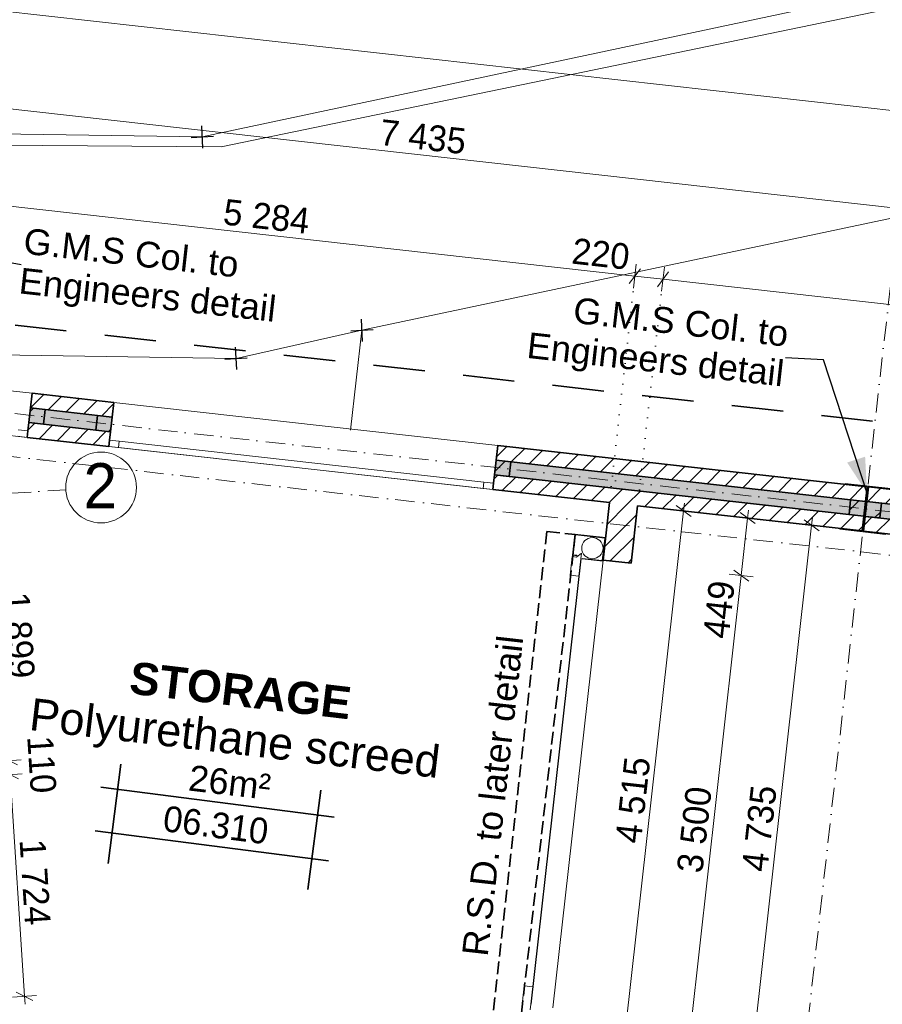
# Model space of a CAD drawing. Header units: millimetres. Extents: x -738537 to 1850049, y -250217 to 604013.
# Tile 117 of 204: x -127746 to -121048, y 85634 to 93280. Entities that reach past the tile are written whole.
import ezdxf

# ---------------------------------------------------------------- set-up
doc = ezdxf.new("R2010")
doc.units = ezdxf.units.MM
doc.header["$MEASUREMENT"] = 0
for name, pattern in [('Dense Dotted', [80, 0, -80]), ('Dot & Dashed', [280, 150, -60, 0, -70]), ('Hidden Line', [140, 100, -40]), ('Long Dashed', [700, 400, -300])]:
    doc.linetypes.add(name, pattern=pattern)
for name, color, linetype, lineweight in [('0_Pen_No__1', 214, 'Continuous', 35), ('0_Pen_No__16', 8, 'Continuous', 20), ('A_COLUMNS_Pen_No__3', 30, 'Continuous', 15), ('A_WALL LOAD_Pen_No__1', 214, 'Continuous', 35), ('A_WALL LOAD_Pen_No__3', 30, 'Continuous', 15), ('A_WALL LOAD_Pen_No__6', 7, 'Continuous', 5), ('C-GRID _Pen_No__5', 4, 'Continuous', 5), ('C_DIMS - GA_Pen_No__6', 7, 'Continuous', 5), ('C_TEXT GA_Pen_No__6', 7, 'Continuous', 5), ('CABLE MANHOLE_Pen_No__9', 255, 'Continuous', 13), ('SEWER LINE_Pen_No__1', 214, 'Continuous', 35), ('SPLITPOLE FENCE_Pen_No__2', 1, 'Continuous', 25)]:
    doc.layers.add(name, color=color, linetype=linetype, lineweight=lineweight)
for name, color, linetype, lineweight, true_color in [('0_Pen_No__7', 7, 'Continuous', 5, 0x9f07ff), ('A_COLUMNS_Pen_No__7', 7, 'Continuous', 5, 0x9f07ff), ('A_WALL LOAD_Pen_No__7', 7, 'Continuous', 5, 0x9f07ff), ('ROAD_Pen_No__7', 7, 'Continuous', 5, 0x9f07ff)]:
    doc.layers.add(name, color=color, linetype=linetype, lineweight=lineweight, true_color=true_color)
doc.layers.add('A_COLUMNS', color=7, linetype='Continuous')
doc.layers.add('C_DIMS - GA', color=7, linetype='Continuous')
doc.styles.add('GENERATED_STYLE_1', font='GOTHIC.TTF')
doc.styles.add('GENERATED_STYLE_2', font='arial.ttf')
doc.styles.add('GENERATED_STYLE_6', font='arialbd.ttf')
doc.dimstyles.new('GENERATED_STYLE__1', dxfattribs={"dimtxt": 200, "dimasz": 95, "dimexe": 0.18, "dimexo": 90000, "dimgap": 0.09, "dimtad": 1, "dimdec": 0, "dimzin": 0, "dimdsep": 46, "dimtxsty": 'GENERATED_STYLE_1', "dimblk": 'ARROWHEAD_2', "dimblk1": 'ARROWHEAD_2', "dimblk2": 'ARROWHEAD_2', "dimcen": 0.09, "dimclrd": 7, "dimclre": 7, "dimclrt": 7, "dimadec": 0, "dimazin": 0, "dimtfac": 1, "dimtdec": 4, "dimtmove": 0, "dimatfit": 3, "dimfxl": 1, "dimtolj": 1, "dimtzin": 0, "dimarcsym": 0})
doc.dimstyles.new('GENERATED_STYLE__3', dxfattribs={"dimtxt": 200, "dimasz": 95, "dimexe": 0.18, "dimexo": 90000, "dimgap": 0.09, "dimtad": 1, "dimdec": 0, "dimzin": 0, "dimdsep": 46, "dimtxsty": 'GENERATED_STYLE_1', "dimblk": 'ARROWHEAD_2', "dimblk1": 'ARROWHEAD_2', "dimblk2": 'ARROWHEAD_2', "dimcen": 0.09, "dimclrd": 7, "dimclre": 7, "dimclrt": 7, "dimadec": 0, "dimazin": 0, "dimtfac": 1, "dimtdec": 4, "dimtmove": 2, "dimatfit": 3, "dimfxl": 1, "dimtolj": 1, "dimtzin": 0, "dimarcsym": 0})
doc.dimstyles.new('GENERATED_STYLE__7', dxfattribs={"dimtxt": 0.18, "dimasz": 273.6, "dimexe": 0.18, "dimexo": 0.0625, "dimgap": 0.09, "dimtad": 0, "dimtih": 1, "dimtoh": 1, "dimdec": 4, "dimzin": 0, "dimdsep": 46, "dimcen": 0.09, "dimadec": 0, "dimazin": 0, "dimtfac": 1, "dimtdec": 4, "dimtmove": 0, "dimatfit": 3, "dimldrblk": 'ARROWHEAD_5', "dimfxl": 1, "dimtolj": 1, "dimtzin": 0, "dimarcsym": 0})
pattern_1 = [(45, (0, 0), (-127.27922, 127.27922), [])]

# ---------------------------------------------------------------- blocks, each defined once
blk = doc.blocks.new('*D227')
at = {"layer": 'C_DIMS - GA_Pen_No__6', "color": 7, "linetype": 'Continuous', "lineweight": 5, "transparency": 16777216}
for p, q in [((-129304.8, 84976.8), (-129390.4, 84860.6)), ((-129358, 84825.5), (-129337.2, 85011.9)), ((-129408.3, 84925.5), (-129347.6, 84918.7)), ((-129347.6, 84918.7), (-123753.5, 84291.9)), ((-123710.6, 84350), (-123796.3, 84233.8)), ((-123763.9, 84198.7), (-123743, 84385))]:
    blk.add_line(p, q, dxfattribs=at)
at = {"layer": 'C_DIMS - GA_Pen_No__6', "color": 7, "lineweight": 5, "transparency": 16777216, "char_height": 200, "attachment_point": 7, "rotation": 353.60666, "style": 'GENERATED_STYLE_1'}
for s, insert in [('\\A1;{\\pql;\\fCentury Gothic|b0|i0|c0|p34;5\xa0629}', (-127128.8, 84710.3)), ('\\A1;{\\pql;\\fCentury Gothic|b0|i0|c0|p34;220}', (-124250.7, 84387.8))]:
    blk.add_mtext(s, dxfattribs=dict(at, insert=insert))
blk = doc.blocks.new('ARROWHEAD_2')
at = {"color": 0, "linetype": 'Continuous', "lineweight": 0}
for p, q in [((0, 0), (-1, 0)), ((-0.378, -0.655), (0.378, 0.655))]:
    blk.add_line(p, q, dxfattribs=at)
blk = doc.blocks.new('*D228')
at = {"layer": 'C_DIMS - GA_Pen_No__6', "color": 7, "linetype": 'Continuous', "lineweight": 5, "transparency": 16777216}
for p, q in [((-129347.6, 84918.7), (-123753.5, 84291.9)), ((-123710.6, 84350), (-123796.3, 84233.8)), ((-123763.9, 84198.7), (-123743, 84385)), ((-123545.3, 84174.2), (-123524.4, 84360.5)), ((-123753.5, 84291.9), (-123534.8, 84267.4)), ((-123577.7, 84209.3), (-123492, 84325.5)), ((-123534.8, 84267.4), (-123474.1, 84260.6))]:
    blk.add_line(p, q, dxfattribs=at)
blk = doc.blocks.new('*D229')
at = {"layer": 'C_DIMS - GA_Pen_No__6', "color": 7, "linetype": 'Continuous', "lineweight": 5, "transparency": 16777216}
for p, q in [((-129413.7, 84328.6), (-129392.8, 84515)), ((-129464, 84428.6), (-129403.3, 84421.8)), ((-129360.5, 84479.9), (-129446.1, 84363.7)), ((-129403.3, 84421.8), (-123590.5, 83770.5)), ((-123633.3, 83712.4), (-123547.7, 83828.6)), ((-123600.9, 83677.3), (-123580.1, 83863.7)), ((-123590.5, 83770.5), (-123529.8, 83763.7))]:
    blk.add_line(p, q, dxfattribs=at)
at = {"layer": 'C_DIMS - GA_Pen_No__6', "color": 7, "lineweight": 5, "transparency": 16777216, "insert": (-126842.3, 84175.1), "char_height": 200, "attachment_point": 7, "rotation": 353.60666, "style": 'GENERATED_STYLE_1'}
blk.add_mtext('\\A1;{\\pql;\\fCentury Gothic|b0|i0|c0|p34;5\xa0849}', dxfattribs=at)
blk = doc.blocks.new('*D258')
at = {"layer": 'C_DIMS - GA_Pen_No__6', "color": 7, "linetype": 'Continuous', "lineweight": 5, "transparency": 16777216}
for p, q in [((-127763.1, 87494.7), (-127892.5, 87558.5)), ((-127831.8, 87587.6), (-127827.8, 87526.6)), ((-127921.4, 87520.5), (-127734.3, 87532.7)), ((-127827.8, 87526.6), (-127820.6, 87416.8)), ((-127914.2, 87410.7), (-127727.1, 87423)), ((-127755.9, 87384.9), (-127885.4, 87448.8))]:
    blk.add_line(p, q, dxfattribs=at)
at = {"layer": 'C_DIMS - GA_Pen_No__6', "color": 7, "lineweight": 5, "transparency": 16777216, "insert": (-127690.9, 87712.5), "char_height": 200, "attachment_point": 7, "rotation": 273.74219, "style": 'GENERATED_STYLE_1'}
blk.add_mtext('\\A1;{\\pql;\\fCentury Gothic|b0|i0|c0|p34;110}', dxfattribs=at)
blk = doc.blocks.new('*D259')
at = {"layer": 'C_DIMS - GA_Pen_No__6', "color": 7, "linetype": 'Continuous', "lineweight": 5, "transparency": 16777216}
for p, q in [((-127827.8, 87526.6), (-127820.6, 87416.8)), ((-127914.2, 87410.7), (-127727.1, 87423)), ((-127755.9, 87384.9), (-127885.4, 87448.8)), ((-127820.6, 87416.8), (-127708.1, 85696.9)), ((-127772.9, 85728.8), (-127643.4, 85664.9)), ((-127801.7, 85690.7), (-127614.6, 85703)), ((-127708.1, 85696.9), (-127704.2, 85635.9))]:
    blk.add_line(p, q, dxfattribs=at)
at = {"layer": 'C_DIMS - GA_Pen_No__6', "color": 7, "lineweight": 5, "transparency": 16777216, "insert": (-127747.5, 86910.7), "char_height": 200, "attachment_point": 7, "rotation": 273.74219, "style": 'GENERATED_STYLE_1'}
blk.add_mtext('\\A1;{\\pql;\\fCentury Gothic|b0|i0|c0|p34;1\xa0724}', dxfattribs=at)
blk = doc.blocks.new('*D260')
at = {"layer": 'C_DIMS - GA_Pen_No__6', "color": 7, "linetype": 'Continuous', "lineweight": 5, "transparency": 16777216}
for p, q in [((-127951.7, 89421.1), (-127955.7, 89482.1)), ((-127858.2, 89427.2), (-128045.3, 89415)), ((-127887, 89389.1), (-128016.5, 89453)), ((-127827.8, 87526.6), (-127951.7, 89421.1)), ((-127892.5, 87558.5), (-127763.1, 87494.7)), ((-127734.3, 87532.7), (-127921.4, 87520.5)), ((-127823.8, 87465.6), (-127827.8, 87526.6))]:
    blk.add_line(p, q, dxfattribs=at)
at = {"layer": 'C_DIMS - GA_Pen_No__6', "color": 7, "lineweight": 5, "transparency": 16777216, "insert": (-127872.8, 88827.7), "char_height": 200, "attachment_point": 7, "rotation": 273.74219, "style": 'GENERATED_STYLE_1'}
blk.add_mtext('\\A1;{\\pql;\\fCentury Gothic|b0|i0|c0|p34;1\xa0899}', dxfattribs=at)
blk = doc.blocks.new('IPE Column 20[92]', base_point=(-121179.7, 89481.5))
at = {"layer": 'A_COLUMNS_Pen_No__7', "linetype": 'Continuous', "lineweight": 5, "true_color": 0x9f07ff}
h = blk.add_hatch(dxfattribs=at)
h.set_pattern_fill('STEEL', color=190, style=0, pattern_type=2)
h.set_pattern_definition([(45, (0, 0), (-159.09903, 159.09903), []), (45, (-53.03, 53.03), (-159.09903, 159.09903), [])])
h.paths.add_polyline_path([(-121376.6, 89322.9), (-121022.8, 89283.3), (-121022, 89290.3), (-121195.5, 89309.7), (-121157, 89652.5), (-120983.6, 89633.1), (-120982.8, 89640.1), (-121336.6, 89679.7), (-121337.4, 89672.8), (-121164, 89653.3), (-121202.4, 89310.5), (-121375.8, 89329.9)])
at = {"layer": 'A_COLUMNS_Pen_No__3', "color": 30, "linetype": 'Continuous', "lineweight": 15}
for p, q in [((-121336.6, 89679.7), (-121337.4, 89672.8)), ((-121337.4, 89672.8), (-121164, 89653.3)), ((-120982.8, 89640.1), (-121336.6, 89679.7)), ((-121164, 89653.3), (-121202.4, 89310.5)), ((-121195.5, 89309.7), (-121157, 89652.5)), ((-121157, 89652.5), (-120983.6, 89633.1)), ((-120983.6, 89633.1), (-120982.8, 89640.1)), ((-121375.8, 89329.9), (-121376.6, 89322.9)), ((-121376.6, 89322.9), (-121022.8, 89283.3)), ((-121202.4, 89310.5), (-121375.8, 89329.9)), ((-121022, 89290.3), (-121195.5, 89309.7)), ((-121022.8, 89283.3), (-121022, 89290.3))]:
    blk.add_line(p, q, dxfattribs=at)
blk = doc.blocks.new('*D402')
at = {"layer": 'C_DIMS - GA_Pen_No__6', "color": 7, "linetype": 'Continuous', "lineweight": 5, "transparency": 16777216}
for p, q in [((-123092.9, 84978.9), (-122590.5, 89465.9)), ((-122497.3, 89455.5), (-122683.7, 89476.4)), ((-122532.4, 89423.1), (-122648.6, 89508.8)), ((-122590.5, 89465.9), (-122583.7, 89526.7)), ((-123151, 85021.7), (-123034.8, 84936.1)), ((-122999.7, 84968.4), (-123186, 84989.3)), ((-123117.3, 84760.6), (-123092.9, 84978.9))]:
    blk.add_line(p, q, dxfattribs=at)
at = {"layer": 'C_DIMS - GA_Pen_No__6', "color": 7, "lineweight": 5, "transparency": 16777216, "insert": (-122920.6, 86877), "char_height": 200, "attachment_point": 7, "rotation": 83.61189, "style": 'GENERATED_STYLE_1'}
blk.add_mtext('\\A1;{\\pql;\\fCentury Gothic|b0|i0|c0|p34;4\xa0515}', dxfattribs=at)
blk = doc.blocks.new('*D404')
at = {"layer": 'C_DIMS - GA_Pen_No__6', "color": 7, "linetype": 'Continuous', "lineweight": 5, "transparency": 16777216}
for p, q in [((-122143.6, 88964.1), (-122093.6, 89410.3)), ((-122201.7, 89006.9), (-122085.5, 88921.3)), ((-122533, 85485.8), (-122143.6, 88964.1)), ((-122050.4, 88953.6), (-122236.7, 88974.5)), ((-122439.8, 85475.4), (-122626.1, 85496.2)), ((-122620.4, 84705), (-122533, 85485.8)), ((-122591.1, 85528.6), (-122474.9, 85443))]:
    blk.add_line(p, q, dxfattribs=at)
at = {"layer": 'C_DIMS - GA_Pen_No__6', "color": 7, "lineweight": 5, "transparency": 16777216, "char_height": 200, "attachment_point": 7, "rotation": 83.61189, "style": 'GENERATED_STYLE_1'}
for s, insert in [('\\A1;{\\pql;\\fCentury Gothic|b0|i0|c0|p34;449}', (-122239.5, 88466.8)), ('\\A1;{\\pql;\\fCentury Gothic|b0|i0|c0|p34;3\xa0500}', (-122443.3, 86646.7))]:
    blk.add_mtext(s, dxfattribs=dict(at, insert=insert))
blk = doc.blocks.new('*D405')
at = {"layer": 'C_DIMS - GA_Pen_No__6', "color": 7, "linetype": 'Continuous', "lineweight": 5, "transparency": 16777216}
for p, q in [((-122093.6, 89410.3), (-122086.8, 89471.1)), ((-122000.4, 89399.9), (-122186.8, 89420.7)), ((-122035.5, 89367.5), (-122151.7, 89453.1)), ((-122143.6, 88964.1), (-122093.6, 89410.3)), ((-122201.7, 89006.9), (-122085.5, 88921.3))]:
    blk.add_line(p, q, dxfattribs=at)
blk = doc.blocks.new('*D406')
at = {"layer": 'C_DIMS - GA_Pen_No__6', "color": 7, "linetype": 'Continuous', "lineweight": 5, "transparency": 16777216}
for p, q in [((-121538.6, 89311.9), (-121654.8, 89397.5)), ((-121596.7, 89354.7), (-121589.9, 89415.4)), ((-122123.5, 84649.3), (-121596.7, 89354.7)), ((-121503.5, 89344.3), (-121689.9, 89365.1)), ((-122030.3, 84638.9), (-122216.7, 84659.8)), ((-122181.6, 84692.2), (-122065.4, 84606.5)), ((-122130.3, 84588.6), (-122123.5, 84649.3))]:
    blk.add_line(p, q, dxfattribs=at)
at = {"layer": 'C_DIMS - GA_Pen_No__6', "color": 7, "lineweight": 5, "transparency": 16777216, "insert": (-121939, 86656.6), "char_height": 200, "attachment_point": 7, "rotation": 83.61189, "style": 'GENERATED_STYLE_1'}
blk.add_mtext('\\A1;{\\pql;\\fCentury Gothic|b0|i0|c0|p34;4\xa0735}', dxfattribs=at)
blk = doc.blocks.new('*D407')
at = {"layer": 'C_DIMS - GA_Pen_No__6', "color": 7, "linetype": 'Continuous', "lineweight": 5, "transparency": 16777216}
for p, q in [((-128364.5, 93465.5), (-128450.1, 93349.3)), ((-128417.7, 93314.3), (-128396.9, 93500.6)), ((-128468, 93414.2), (-128407.3, 93407.4)), ((-128407.3, 93407.4), (-98511.1, 90057.6)), ((-98521.5, 89964.4), (-98500.6, 90150.7)), ((-98553.9, 89999.5), (-98468.3, 90115.6)), ((-98511.1, 90057.6), (-98450.3, 90050.7))]:
    blk.add_line(p, q, dxfattribs=at)
at = {"layer": 'C_DIMS - GA_Pen_No__6', "color": 7, "lineweight": 5, "transparency": 16777216, "insert": (-113882.2, 91820.1), "char_height": 200, "attachment_point": 7, "rotation": 353.60666, "style": 'GENERATED_STYLE_1'}
blk.add_mtext('\\A1;{\\pql;\\fCentury Gothic|b0|i0|c0|p34;30\xa0083}', dxfattribs=at)
blk = doc.blocks.new('*D454')
at = {"layer": 'C_DIMS - GA_Pen_No__6', "color": 7, "linetype": 'Continuous', "lineweight": 5, "transparency": 16777216}
for p, q in [((-128177.9, 91935.2), (-128263.6, 91819)), ((-128231.2, 91784), (-128210.3, 91970.3)), ((-128281.5, 91883.9), (-128220.7, 91877.1)), ((-128220.7, 91877.1), (-122969.5, 91288.7)), ((-122979.9, 91195.6), (-122959, 91381.9)), ((-122926.6, 91346.8), (-123012.3, 91230.6)), ((-122969.5, 91288.7), (-122750.8, 91264.2))]:
    blk.add_line(p, q, dxfattribs=at)
at = {"layer": 'C_DIMS - GA_Pen_No__6', "color": 7, "lineweight": 5, "transparency": 16777216, "char_height": 200, "attachment_point": 7, "rotation": 353.60666, "style": 'GENERATED_STYLE_1'}
for s, insert in [('\\A1;{\\pql;\\fCentury Gothic|b0|i0|c0|p34;5\xa0284}', (-126173.4, 91688)), ('\\A1;{\\pql;\\fCentury Gothic|b0|i0|c0|p34;220}', (-123466.7, 91384.7))]:
    blk.add_mtext(s, dxfattribs=dict(at, insert=insert))
blk = doc.blocks.new('*D455')
at = {"layer": 'C_DIMS - GA_Pen_No__6', "color": 7, "linetype": 'Continuous', "lineweight": 5, "transparency": 16777216}
for p, q in [((-122979.9, 91195.6), (-122959, 91381.9)), ((-122926.6, 91346.8), (-123012.3, 91230.6)), ((-122708, 91322.3), (-122793.7, 91206.1)), ((-122969.5, 91288.7), (-122750.8, 91264.2))]:
    blk.add_line(p, q, dxfattribs=at)
blk = doc.blocks.new('*D456')
at = {"layer": 'C_DIMS - GA_Pen_No__6', "color": 7, "linetype": 'Continuous', "lineweight": 5, "transparency": 16777216}
for p, q in [((-122708, 91322.3), (-122793.7, 91206.1)), ((-122761.3, 91171.1), (-122740.4, 91357.4)), ((-122969.5, 91288.7), (-122750.8, 91264.2)), ((-122750.8, 91264.2), (-113653, 90244.8)), ((-113610.1, 90302.9), (-113695.8, 90186.7)), ((-113663.4, 90151.7), (-113642.5, 90338))]:
    blk.add_line(p, q, dxfattribs=at)
at = {"layer": 'C_DIMS - GA_Pen_No__6', "color": 7, "lineweight": 5, "transparency": 16777216, "char_height": 200, "attachment_point": 7, "rotation": 353.60666, "style": 'GENERATED_STYLE_1'}
for s, insert in [('\\A1;{\\pql;\\fCentury Gothic|b0|i0|c0|p34;9\xa0155}', (-118780.1, 90859.6)), ('\\A1;{\\pql;\\fCentury Gothic|b0|i0|c0|p34;220}', (-114150.2, 90340.8))]:
    blk.add_mtext(s, dxfattribs=dict(at, insert=insert))
blk = doc.blocks.new('*D457')
at = {"layer": 'C_DIMS - GA_Pen_No__6', "color": 7, "linetype": 'Continuous', "lineweight": 5, "transparency": 16777216}
for p, q in [((-122750.8, 91264.2), (-113653, 90244.8)), ((-113610.1, 90302.9), (-113695.8, 90186.7)), ((-113663.4, 90151.7), (-113642.5, 90338)), ((-113653, 90244.8), (-113434.3, 90220.3)), ((-113391.5, 90278.4), (-113477.1, 90162.2))]:
    blk.add_line(p, q, dxfattribs=at)
blk = doc.blocks.new('*D483')
at = {"layer": 'C_DIMS - GA_Pen_No__6', "color": 7, "linetype": 'Continuous', "lineweight": 5, "transparency": 16777216}
for p, q in [((-128264.6, 92699.6), (-128350.2, 92583.5)), ((-128317.9, 92548.4), (-128297, 92734.7)), ((-128368.2, 92648.4), (-128307.4, 92641.5)), ((-128307.4, 92641.5), (-120918.2, 91813.6)), ((-120875.4, 91871.7), (-120961, 91755.5))]:
    blk.add_line(p, q, dxfattribs=at)
at = {"layer": 'C_DIMS - GA_Pen_No__6', "color": 7, "lineweight": 5, "transparency": 16777216, "insert": (-124958.2, 92306.5), "char_height": 200, "attachment_point": 7, "rotation": 353.60666, "style": 'GENERATED_STYLE_1'}
blk.add_mtext('\\A1;{\\pql;\\fCentury Gothic|b0|i0|c0|p34;7\xa0435}', dxfattribs=at)
blk = doc.blocks.new('*D484')
at = {"layer": 'C_DIMS - GA_Pen_No__6', "color": 7, "linetype": 'Continuous', "lineweight": 5, "transparency": 16777216}
for p, q in [((-128307.4, 92641.5), (-120918.2, 91813.6)), ((-120928.6, 91720.4), (-120907.8, 91906.8)), ((-120875.4, 91871.7), (-120961, 91755.5)), ((-120918.2, 91813.6), (-113464.8, 90978.4)), ((-113422, 91036.5), (-113507.7, 90920.3))]:
    blk.add_line(p, q, dxfattribs=at)
at = {"layer": 'C_DIMS - GA_Pen_No__6', "color": 7, "lineweight": 5, "transparency": 16777216, "insert": (-117536.9, 91475), "char_height": 200, "attachment_point": 7, "rotation": 353.60666, "style": 'GENERATED_STYLE_1'}
blk.add_mtext('\\A1;{\\pql;\\fCentury Gothic|b0|i0|c0|p34;7\xa0500}', dxfattribs=at)
blk = doc.blocks.new('ARROWHEAD_5')
at = {"linetype": 'Continuous', "lineweight": 0}
blk.add_hatch(color=0, dxfattribs=at).paths.add_polyline_path([(-1, 0.2679), (0, 0), (-1, -0.2679)])
at = {"color": 0, "linetype": 'Continuous', "lineweight": 0}
blk.add_line((0, 0), (-1, 0), dxfattribs=at)

msp = doc.modelspace()

# ---------------------------------------------------------------- hatches: boundary and pattern name
at = {"layer": '0_Pen_No__7', "linetype": 'Continuous', "lineweight": 5, "true_color": 0x000000}
h = msp.add_hatch(dxfattribs=at)
h.set_pattern_fill('ANSI31', color=18, scale=870, style=0)
h.paths.add_polyline_path([(-127662.9, 90265.7), (-127028.3, 90194.6), (-127015.5, 90308.9), (-127650.1, 90380)])
h = msp.add_hatch(dxfattribs=at)
h.set_pattern_fill('ANSI31', color=18, scale=870, style=0)
h.paths.add_polyline_path([(-127688.5, 90037.1), (-127053.9, 89966), (-127041.1, 90080.3), (-127675.7, 90151.4)])
h = msp.add_hatch(dxfattribs=at)
h.set_pattern_fill('ANSI31', color=18, scale=870, style=0)
h.paths.add_polyline_path([(-124046.9, 89860.5), (-121179.5, 89539.2), (-121166.6, 89653.5), (-124034.1, 89974.8)])
h = msp.add_hatch(dxfattribs=at)
h.set_pattern_fill('ANSI31', color=18, scale=870, style=0)
h.paths.add_polyline_path([(-124059.7, 89746.3), (-124072.5, 89632), (-121205.1, 89310.7), (-121192.3, 89425)])
h = msp.add_hatch(dxfattribs=at)
h.set_pattern_fill('ANSI31', color=18, scale=870, style=0)
h.paths.add_polyline_path([(-121154.6, 89652.2), (-121167.4, 89537.9), (-118661.8, 89257.1), (-118649, 89371.4)])
h = msp.add_hatch(dxfattribs=at)
h.set_pattern_fill('ANSI31', color=18, scale=870, style=0)
h.paths.add_polyline_path([(-123216.5, 89084.2), (-122997.8, 89059.7), (-122947.8, 89506), (-123166.5, 89530.5)])
h = msp.add_hatch(dxfattribs=at)
h.set_pattern_fill('ANSI31', color=18, scale=870, style=0)
h.paths.add_polyline_path([(-121180.2, 89423.6), (-121193, 89309.3), (-118687.4, 89028.6), (-118674.6, 89142.9)])
at = {"layer": 'A_WALL LOAD_Pen_No__6', "linetype": 'Continuous', "lineweight": 5}
h = msp.add_hatch(dxfattribs=at)
h.set_pattern_fill('_WALL_EXTERNAL', style=0, pattern_type=2)
h.set_pattern_definition(pattern_1)
h.paths.add_polyline_path([(-127675.7, 90151.4), (-127662.9, 90265.7), (-127548.6, 90252.9), (-127561.4, 90138.6)])
h = msp.add_hatch(dxfattribs=at)
h.set_pattern_fill('_WALL_EXTERNAL', style=0, pattern_type=2)
h.set_pattern_definition(pattern_1)
h.paths.add_polyline_path([(-127155.4, 90093.1), (-127142.6, 90207.4), (-127028.3, 90194.6), (-127041.1, 90080.3)])
h = msp.add_hatch(dxfattribs=at)
h.set_pattern_fill('_WALL_EXTERNAL', style=0, pattern_type=2)
h.set_pattern_definition(pattern_1)
h.paths.add_polyline_path([(-124059.7, 89746.3), (-124046.9, 89860.5), (-123932.7, 89847.7), (-123945.5, 89733.5)])
h = msp.add_hatch(dxfattribs=at)
h.set_pattern_fill('_WALL_EXTERNAL', style=0, pattern_type=2)
h.set_pattern_definition(pattern_1)
h.paths.add_polyline_path([(-121306.5, 89437.8), (-121293.7, 89552.1), (-121179.5, 89539.2), (-121192.3, 89425)])
h = msp.add_hatch(dxfattribs=at)
h.set_pattern_fill('_WALL_EXTERNAL', style=0, pattern_type=2)
h.set_pattern_definition(pattern_1)
h.paths.add_polyline_path([(-121180.2, 89423.6), (-121167.4, 89537.9), (-121053.1, 89525.1), (-121065.9, 89410.8)])
at = {"layer": 'A_WALL LOAD_Pen_No__7', "linetype": 'Continuous', "lineweight": 5, "true_color": 0x9f07ff}
for points in [[(-127675.7, 90151.4), (-127041.1, 90080.3), (-127028.3, 90194.6), (-127662.9, 90265.7)], [(-124046.9, 89860.5), (-124059.7, 89746.3), (-121192.3, 89425), (-121179.5, 89539.2)], [(-121167.4, 89537.9), (-121180.2, 89423.6), (-118674.6, 89142.9), (-118661.8, 89257.1)]]:
    msp.add_hatch(color=190, dxfattribs=at).paths.add_polyline_path(points)

# ---------------------------------------------------------------- linework, layer by layer
at = {"layer": '0_Pen_No__1', "color": 214, "linetype": 'Hidden Line', "lineweight": 35}
for p, q in [((-123651.8, 89306), (-124079.6, 85483.2)), ((-123651.8, 89306), (-123433.2, 89281.5)), ((-123433.2, 89281.5), (-123861, 85458.7))]:
    msp.add_line(p, q, dxfattribs=at)
at = {"layer": '0_Pen_No__16', "color": 8, "linetype": 'Dense Dotted', "lineweight": 20}
for p, q in [((-123152.6, 89654.7), (-122969.5, 91288.7)), ((-122933.9, 89630.2), (-122750.8, 91264.2))]:
    msp.add_line(p, q, dxfattribs=at)
at = {"layer": 'A_WALL LOAD_Pen_No__1', "color": 214, "linetype": 'Continuous', "lineweight": 35}
for p, q in [((-127662.9, 90265.7), (-127650.1, 90380)), ((-127662.9, 90265.7), (-127650.1, 90380)), ((-127028.3, 90194.6), (-127015.5, 90308.9)), ((-127028.3, 90194.6), (-127015.5, 90308.9)), ((-127675.7, 90151.4), (-127662.9, 90265.7)), ((-127675.7, 90151.4), (-127662.9, 90265.7)), ((-127028.3, 90194.6), (-127662.9, 90265.7)), ((-127682.9, 90086.8), (-127675.7, 90151.4)), ((-127682.9, 90086.8), (-127675.7, 90151.4)), ((-127041.1, 90080.3), (-127675.7, 90151.4)), ((-127041.1, 90080.3), (-127028.3, 90194.6)), ((-127041.1, 90080.3), (-127028.3, 90194.6)), ((-127688.5, 90037.1), (-127682.9, 90086.8)), ((-127688.5, 90037.1), (-127682.9, 90086.8)), ((-127688.5, 90037.1), (-127682.9, 90086.8)), ((-127048.3, 90015.7), (-127041.1, 90080.3)), ((-127048.3, 90015.7), (-127041.1, 90080.3)), ((-127053.9, 89966), (-127048.3, 90015.7)), ((-127053.9, 89966), (-127048.3, 90015.7)), ((-127053.9, 89966), (-127048.3, 90015.7)), ((-127053.9, 89966), (-127048.3, 90015.7)), ((-124046.9, 89860.5), (-124034.1, 89974.8)), ((-124046.9, 89860.5), (-124034.1, 89974.8)), ((-124059.7, 89746.3), (-124046.9, 89860.5)), ((-124059.7, 89746.3), (-124046.9, 89860.5)), ((-121179.5, 89539.2), (-124046.9, 89860.5)), ((-124067, 89681.7), (-124059.7, 89746.3)), ((-124067, 89681.7), (-124059.7, 89746.3)), ((-121192.3, 89425), (-124059.7, 89746.3)), ((-124072.5, 89632), (-124067, 89681.7)), ((-124072.5, 89632), (-124067, 89681.7)), ((-124072.5, 89632), (-124067, 89681.7)), ((-124072.5, 89632), (-124067, 89681.7)), ((-118661.8, 89257.1), (-121167.4, 89537.9)), ((-118674.6, 89142.9), (-121180.2, 89423.6)), ((-122997.8, 89059.7), (-123216.5, 89084.2)), ((-122997.8, 89059.7), (-123216.5, 89084.2))]:
    msp.add_line(p, q, dxfattribs=at)
for points in [[(-127015.5, 90308.9), (-127650.1, 90380)], [(-127688.5, 90037.1), (-127053.9, 89966)], [(-121166.6, 89653.5), (-124034.1, 89974.8)], [(-124072.5, 89632), (-123166.5, 89530.5)], [(-121205.1, 89310.7), (-121166.6, 89653.5)], [(-121154.6, 89652.2), (-121193, 89309.3)], [(-118649, 89371.4), (-121154.6, 89652.2)], [(-123166.5, 89530.5), (-123216.5, 89084.2)], [(-122997.8, 89059.7), (-122947.8, 89506)], [(-122947.8, 89506), (-121205.1, 89310.7)], [(-121193, 89309.3), (-118687.4, 89028.6)]]:
    msp.add_lwpolyline(points, dxfattribs=at)
for points in [[(-127675.7, 90151.4), (-127662.9, 90265.7), (-127548.6, 90252.9), (-127561.4, 90138.6)], [(-124059.7, 89746.3), (-124046.9, 89860.5), (-123932.7, 89847.7), (-123945.5, 89733.5)], [(-121306.5, 89437.8), (-121293.7, 89552.1), (-121179.5, 89539.2), (-121192.3, 89425)], [(-121180.2, 89423.6), (-121167.4, 89537.9), (-121053.1, 89525.1), (-121065.9, 89410.8)]]:
    msp.add_lwpolyline(points, close=True, dxfattribs=at)
at = {"layer": 'A_WALL LOAD_Pen_No__1', "color": 214, "linetype": 'Continuous', "lineweight": 35, "flags": 128}
msp.add_lwpolyline([(-127155.4, 90093.1), (-127142.6, 90207.4), (-127028.3, 90194.6), (-127041.1, 90080.3)], close=True, dxfattribs=at)
at = {"layer": 'A_WALL LOAD_Pen_No__3', "color": 30, "linetype": 'Continuous', "lineweight": 15}
for p, q in [((-127650.1, 90380), (-128047.6, 90424.5)), ((-124034.1, 89974.8), (-127015.5, 90308.9)), ((-124034.1, 89974.8), (-127015.5, 90308.9)), ((-127688.5, 90037.1), (-128086, 90081.7)), ((-124072.5, 89632), (-127053.9, 89966)), ((-124072.5, 89632), (-127053.9, 89966)), ((-123216.5, 89084.2), (-123606.2, 85606))]:
    msp.add_line(p, q, dxfattribs=at)
at = {"layer": 'A_WALL LOAD_Pen_No__6', "color": 7, "linetype": 'Continuous', "lineweight": 5}
for p, q in [((-127682.9, 90086.8), (-127757.5, 90095.2)), ((-127763, 90045.5), (-127688.5, 90037.1)), ((-126973.8, 90007.4), (-127048.3, 90015.7)), ((-126973.8, 90007.4), (-127048.3, 90015.7)), ((-126979.4, 89957.7), (-126973.8, 90007.4)), ((-126979.4, 89957.7), (-126973.8, 90007.4)), ((-124141.5, 89690), (-126973.8, 90007.4)), ((-124141.5, 89690), (-126973.8, 90007.4)), ((-127053.9, 89966), (-126979.4, 89957.7)), ((-127053.9, 89966), (-126979.4, 89957.7)), ((-126979.4, 89957.7), (-124147.1, 89640.3)), ((-126979.4, 89957.7), (-124147.1, 89640.3)), ((-124141.5, 89690), (-124147.1, 89640.3)), ((-124141.5, 89690), (-124147.1, 89640.3)), ((-124067, 89681.7), (-124141.5, 89690)), ((-124067, 89681.7), (-124141.5, 89690)), ((-124147.1, 89640.3), (-124072.5, 89632)), ((-124147.1, 89640.3), (-124072.5, 89632)), ((-123453.9, 89120.9), (-123435.5, 89284.9)), ((-123431.1, 89279.3), (-123448.3, 89125.3)), ((-123435.5, 89284.9), (-123197, 89258.1)), ((-123202.5, 89253.7), (-123431.1, 89279.3)), ((-123222, 89079.8), (-123202.5, 89253.7)), ((-123197, 89258.1), (-123217.6, 89074.3)), ((-123582.8, 87364.3), (-123389, 89093.5)), ((-123387, 89093.3), (-123580.8, 87364.1)), ((-123471.1, 88966.8), (-123455, 89110.9)), ((-123455, 89110.9), (-123421.4, 89107.2)), ((-123420.3, 89117.1), (-123453.9, 89120.9)), ((-123448.3, 89125.3), (-123419.8, 89122.1)), ((-123421.4, 89107.2), (-123384.1, 89137)), ((-123419.8, 89122.1), (-123420.3, 89117.1)), ((-123384.1, 89137), (-123404.1, 88959.3)), ((-123389, 89093.5), (-123387, 89093.3)), ((-123379.1, 89092.4), (-123378.5, 89097.3)), ((-123217.6, 89074.3), (-123379.1, 89092.4)), ((-123378.5, 89097.3), (-123222, 89079.8)), ((-123404.1, 88959.3), (-123471.1, 88966.8)), ((-123582.8, 87364.3), (-123776.5, 85635.1)), ((-123774.5, 85634.9), (-123580.8, 87364.1)), ((-123580.8, 87364.1), (-123582.8, 87364.3)), ((-123580.8, 87364.1), (-123582.8, 87364.3)), ((-123828.6, 85776.8), (-123844.7, 85632.7)), ((-123761.5, 85769.3), (-123828.6, 85776.8)), ((-123781.4, 85591.7), (-123761.5, 85769.3)), ((-123776.5, 85635.1), (-123774.5, 85634.9))]:
    msp.add_line(p, q, dxfattribs=at)
msp.add_circle((-123299.2, 89176.5), 82.5, dxfattribs=at)
at = {"layer": 'C-GRID _Pen_No__5', "color": 4, "linetype": 'Dot & Dashed', "lineweight": 5}
for p, q in [((-120798.3, 92883.7), (-122837.4, 74685.7)), ((-146989.5, 92373.4), (-90089.5, 85997.8)), ((-89330, 85575.4), (-149233.3, 92287.7)), ((-146814.4, 88362), (-127388.6, 89629.8)), ((-127388.6, 89629.8), (-127388.6, 89629.8))]:
    msp.add_line(p, q, dxfattribs=at)
at = {"layer": 'C-GRID _Pen_No__5', "color": 4, "linetype": 'Continuous', "lineweight": 5}
msp.add_circle((-127114.2, 89647.7), 275, dxfattribs=at)
at = {"layer": 'CABLE MANHOLE_Pen_No__9', "color": 255, "linetype": 'Continuous', "lineweight": 13}
msp.add_line((-125088.3, 90868.3), (-125177.7, 90092), dxfattribs=at)
at = {"layer": 'ROAD_Pen_No__7', "color": 251, "linetype": 'Continuous', "lineweight": 5, "true_color": 0x636466}
for p, q in [((-118526.2, 94030.2), (-126328.1, 92369.9)), ((-118525.3, 93875), (-126182.6, 92293.6)), ((-126328.1, 92369.9), (-134063.7, 92492.3)), ((-126182.7, 92293.5), (-134066.3, 92344.9)), ((-118143, 92339.4), (-125088.3, 90868.3)), ((-125088.3, 90868.3), (-126065.4, 90650.1)), ((-126065.4, 90650.1), (-134866.1, 90778.7))]:
    msp.add_line(p, q, dxfattribs=at)
msp.add_arc((-126182.7, 92294), 0.5, 269.6267, 281.66944, dxfattribs=at)
at = {"layer": 'SEWER LINE_Pen_No__1', "color": 214, "linetype": 'Long Dashed', "lineweight": 35}
msp.add_line((-129172.9, 91064.7), (-98282.9, 87603.5), dxfattribs=at)
at = {"layer": 'SEWER LINE_Pen_No__1', "color": 214, "linetype": 'Continuous', "lineweight": 35}
for p, q in [((-127059.6, 86727.3), (-126960.2, 87498.6)), ((-127115.4, 87321.1), (-125303.7, 87087.4)), ((-125508.3, 86527.2), (-125408.8, 87298.5)), ((-127159, 86982.5), (-125347.4, 86748.8))]:
    msp.add_line(p, q, dxfattribs=at)
at = {"layer": 'SPLITPOLE FENCE_Pen_No__2', "color": 1, "linetype": 'Continuous', "lineweight": 25}
for p, q in [((-126323.1, 92283.1), (-126333.1, 92456.7)), ((-126414.9, 92365), (-126241.3, 92374.9)), ((-125083.3, 90781.5), (-125093.3, 90955.1)), ((-125175.1, 90863.3), (-125001.5, 90873.3)), ((-126060.5, 90563.3), (-126070.4, 90736.9)), ((-126152.2, 90645.2), (-125978.6, 90655.1))]:
    msp.add_line(p, q, dxfattribs=at)

# ---------------------------------------------------------------- block references
at = {"layer": 'A_COLUMNS', "color": 5, "linetype": 'Continuous', "lineweight": 5}
msp.add_blockref('IPE Column 20[92]', (-121179.7, 89481.5), dxfattribs=at)

# ---------------------------------------------------------------- texts
at = {"layer": 'C-GRID _Pen_No__5', "color": 4, "linetype": 'Continuous', "lineweight": 5, "insert": (-127250.9, 89836.6), "char_height": 350, "attachment_point": 1, "style": 'GENERATED_STYLE_1'}
msp.add_mtext('\\A1;{\\pql;\\pt0;\\fCentury Gothic|b0|i0|c0|p34;2}', dxfattribs=at)
at = {"layer": 'C_TEXT GA_Pen_No__6', "color": 18, "linetype": 'Continuous', "lineweight": 5, "true_color": 0x000000}
for s, insert, char_height, attachment_point, rotation, line_spacing_factor, style in [('\\A1;{\\pql;\\fArial|b0|i0|c0|p34;G.M.S Col. to \\P\\pql;\\fArial|b0|i0|c0|p34;Engineers detail}', (-127733.9, 91380), 200, 4, 353.60666, 0.930574, 'GENERATED_STYLE_2'), ('\\A1;{\\pqr;\\fArial|b0|i0|c0|p34;G.M.S Col. to \\P\\pqr;\\fArial|b0|i0|c0|p34;Engineers detail}', (-121799.2, 90655.7), 200, 6, 353.60666, 0.930574, 'GENERATED_STYLE_2'), ('\\A1;STORAGE\\P{\\fArial|b0|i0|c0|p34;Polyurethane screed\\H0.8x;\\P26m²}', (-126072, 87726), 250, 5, 353.28366, 0.892888, 'GENERATED_STYLE_6')]:
    msp.add_mtext(s, dxfattribs=dict(at, insert=insert, char_height=char_height, attachment_point=attachment_point, rotation=rotation, line_spacing_factor=line_spacing_factor, style=style))
at = {"layer": 'C_TEXT GA_Pen_No__6', "color": 18, "linetype": 'Continuous', "lineweight": 5, "true_color": 0x000000, "char_height": 200}
for s, insert, attachment_point, rotation, style in [('\\A1;{\\pql;\\fArial|b0|i0|c0|p34;R.S.D. to later detail}', (-124210.9, 86011.3), 4, 83.61615, 'GENERATED_STYLE_2'), ('\\A1;\\pxqc;06.310', (-126223.2, 87026), 5, 352.64962, 'GENERATED_STYLE_1')]:
    msp.add_mtext(s, dxfattribs=dict(at, insert=insert, attachment_point=attachment_point, rotation=rotation, style=style))

# ---------------------------------------------------------------- dimensions: what is measured, and where the dimension line sits
at = {"layer": 'C_DIMS - GA', "color": 7, "linetype": 'Continuous', "lineweight": 5}
for base, p1, p2, angle, dimstyle, picture, middle, turn in [((-98511.1, 90057.6), (-128574.3, 91916.8), (-98594.6, 89312.2), 353.60666, 'GENERATED_STYLE__1', '*D407', (-113453.9, 91872.8), 353.60666), ((-120918.2014, 91813.5835), (-128548.657, 90488.5357), (-120952.9483, 91503.4826), 353.60666, 'GENERATED_STYLE__1', '*D483', (-124605.6353, 92367.6377), 353.60666), ((-113464.8, 90978.4), (-120952.9, 91503.5), (-113344.9, 92048.5), 353.60666, 'GENERATED_STYLE__1', '*D484', (-117184.4, 91536.1), 353.60666), ((-122969.5, 91288.7), (-128418.5, 90112), (-123166.5, 89530.5), 353.60666, 'GENERATED_STYLE__1', '*D454', (-125820.8, 91749.1), 353.60666), ((-122750.8, 91264.2), (-123166.5, 89530.5), (-122947.8, 89506), 353.60666, 'GENERATED_STYLE__1', '*D455', (-123228.3, 91458.6), 353.60666), ((-113653, 90244.8), (-122947.8, 89506), (-113811.6, 88829.4), 353.60666, 'GENERATED_STYLE__1', '*D456', (-118427.6, 90920.7), 353.60666), ((-113434.3, 90220.3), (-113811.6, 88829.4), (-113631.3, 88462), 353.60666, 'GENERATED_STYLE__1', '*D457', (-113911.8, 90414.7), 353.60666), ((-127951.7, 89421.1), (-129440.7, 87421.1), (-129720.9, 89305.4), 93.74219, 'GENERATED_STYLE__1', '*D260', (-127750.6, 88491.4), 273.74219), ((-121596.7, 89354.7), (-126381.5, 85126.1), (-122947.8, 89506), 83.61189, 'GENERATED_STYLE__1', '*D406', (-122000.2, 87009.2), 83.61189), ((-122590.5, 89465.9), (-123669.3, 85043.4), (-122947.8, 89506), 83.61189, 'GENERATED_STYLE__1', '*D402', (-122981.8, 87229.6), 83.61189), ((-122093.6, 89410.3), (-122997.8, 89059.7), (-122947.8, 89506), 83.61189, 'GENERATED_STYLE__1', '*D405', (-122313.4, 88705.2), 83.61189), ((-122143.6, 88964.1), (-123387.6, 85581.5), (-122997.8, 89059.7), 83.61189, 'GENERATED_STYLE__1', '*D404', (-122504.4, 86999.2), 83.61189), ((-127820.6, 87416.8), (-130981.9, 87320.3), (-130974.7, 87210.5), 273.74219, 'GENERATED_STYLE__3', '*D258', (-127576.2, 87490.8), 273.74219), ((-127708.1, 85696.9), (-130974.7, 87210.5), (-130036.8, 85544.5), 273.74219, 'GENERATED_STYLE__1', '*D259', (-127625.2, 86574.4), 273.74219), ((-123590.5, 83770.5), (-129287.9, 85451.9), (-123192.3, 87324.5), 353.60666, 'GENERATED_STYLE__1', '*D229', (-126489.7, 84236.2), 353.60666), ((-123753.5, 84291.9), (-129287.9, 85451.9), (-123410.9, 87349), 353.60666, 'GENERATED_STYLE__1', '*D227', (-126776.3, 84771.5), 353.60666), ((-123534.8, 84267.4), (-123410.9, 87349), (-123192.3, 87324.5), 353.60666, 'GENERATED_STYLE__1', '*D228', (-124012.3, 84461.8), 353.60666)]:
    dim = msp.add_linear_dim(base=base, p1=p1, p2=p2, angle=angle, dimstyle=dimstyle, dxfattribs=at)
    dim.commit()
    dim.dimension.update_dxf_attribs({"geometry": picture, "text_midpoint": middle, "dimtype": 160, "text_rotation": turn})

# ---------------------------------------------------------------- leaders
at = {"layer": 'C_TEXT GA_Pen_No__6', "color": 7, "linetype": 'Continuous', "lineweight": 5, "annotation_type": 0, "has_hookline": 1, "text_width": 1961.9, "horizontal_direction": (0.993781, -0.111353, 0)}
for points, hookline_direction in [([(-128584.4, 90494.6), (-128023.9, 91429.9), (-127734, 91380)], 0), ([(-121165.8, 89604), (-121505.4, 90640.2), (-121799.1, 90655.6)], 1)]:
    msp.add_leader(points, dimstyle='GENERATED_STYLE__7', dxfattribs=dict(at, hookline_direction=hookline_direction))

doc.saveas('drawing.dxf')
